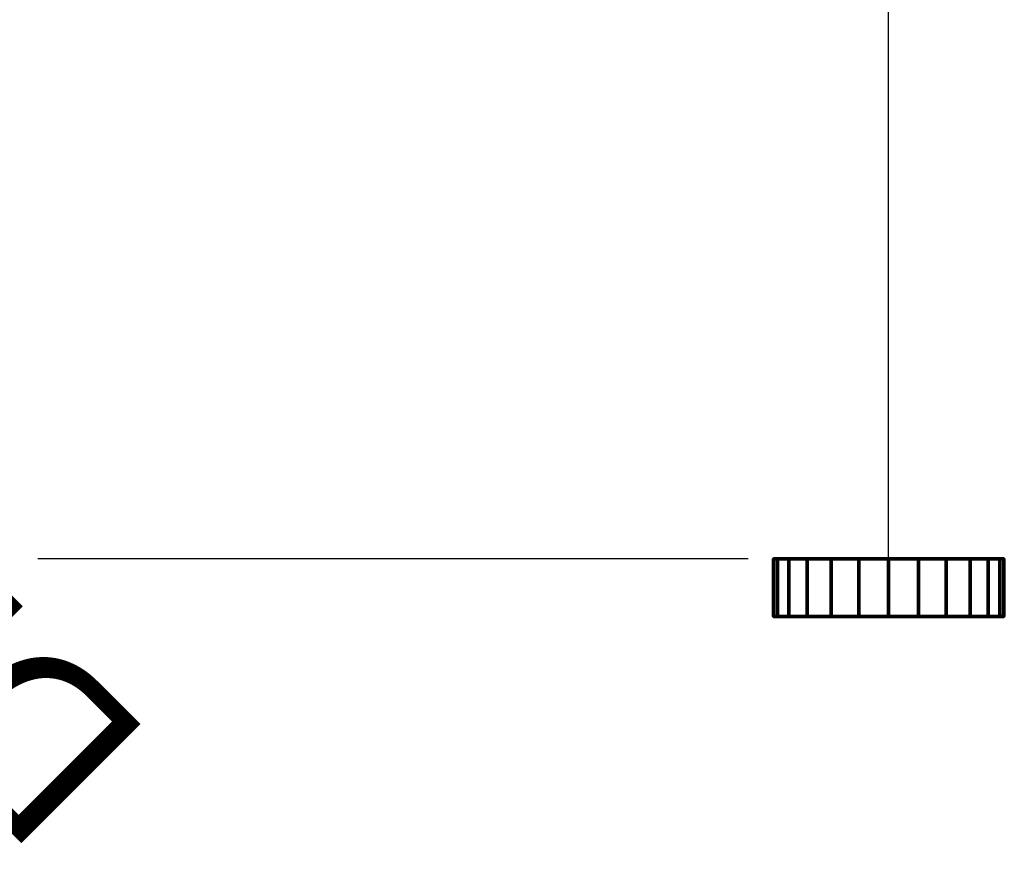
# Model space of a CAD drawing. Header units: millimetres. Extents: x -131 to 26, y -138 to 122.
# Tile 6 of 6: x -75 to 10, y -26 to 47. Entities that reach past the tile are written whole.
import ezdxf

# ---------------------------------------------------------------- set-up
doc = ezdxf.new("R2010")
doc.units = ezdxf.units.MM
doc.styles.add('Arial', font='arial.ttf', dxfattribs={"height": 14.6304})

msp = doc.modelspace()

# ---------------------------------------------------------------- linework, layer by layer
at = {"color": 5, "lineweight": 30}
msp.add_line((0, 0), (0, 103.632), dxfattribs=at)
at = {"color": 1, "lineweight": 30}
for p, q in [((-48.024, 0, 22.986), (-73.896, 0, -2.886)), ((-48.024, 0, 2.886), (-73.896, 0, -22.986)), ((-12.192, 0, 10.05), (-73.152, 0, 10.05)), ((-12.192, 0, -10.05), (-73.152, 0, -10.05)), ((-60.96, 0, -10.05), (-60.96, 0, 10.05))]:
    msp.add_line(p, q, dxfattribs=at)
at = {"color": 94, "lineweight": 30}
for p, q in [((10.05, 0), (-10.05, 0)), ((0, 0, -10.05), (0, 0, 10.05))]:
    msp.add_line(p, q, dxfattribs=at)
at = {"color": 94, "lineweight": 30, "extrusion": (0, 1, 0)}
msp.add_circle((0, 0), 10.05, dxfattribs=at)

# ---------------------------------------------------------------- meshes
at = {"color": 55, "lineweight": 70}
mesh = msp.add_polyface(dxfattribs=at)
corners = [(-10, 0), (-9.659, 0, 2.588), (-8.66, 0, 5), (-7.071, 0, 7.071), (-5, 0, 8.66), (-2.588, 0, 9.659), (0, 0, 10), (2.588, 0, 9.659), (5, 0, 8.66), (7.071, 0, 7.071), (8.66, 0, 5), (9.659, 0, 2.588), (10, 0), (9.659, 0, -2.588), (8.66, 0, -5), (7.071, 0, -7.071), (5, 0, -8.66), (2.588, 0, -9.659), (0, 0, -10), (-2.588, 0, -9.659), (-5, 0, -8.66), (-7.071, 0, -7.071), (-8.66, 0, -5), (-9.659, 0, -2.588)]
mesh.append_faces([[corners[k] for k in face] for face in [(0, 17, 19, 23)]], dxfattribs={"vtx0": -1, "vtx1": -1, "vtx2": -1, "color": 55})
mesh.append_faces([[corners[k] for k in face] for face in [(23, 19, 20)]], dxfattribs={"vtx0": -1, "vtx2": -1, "color": 55})
mesh.append_faces([[corners[k] for k in face] for face in [(4, 8, 9, 11), (0, 11, 12, 17)]], dxfattribs={"vtx0": -1, "vtx2": -1, "vtx3": -1, "color": 55})
mesh.append_faces([[corners[k] for k in face] for face in [(3, 4, 1, 2)]], dxfattribs={"vtx1": -1, "color": 55})
mesh.append_faces([[corners[k] for k in face] for face in [(0, 1, 4, 11)]], dxfattribs={"vtx1": -1, "vtx2": -1, "vtx3": -1, "color": 55})
mesh.append_faces([[corners[k] for k in face] for face in [(9, 10, 11), (4, 5, 6), (15, 16, 17, 14), (21, 22, 23, 20), (17, 18, 19)]], dxfattribs={"vtx2": -1, "color": 55})
mesh.append_faces([[corners[k] for k in face] for face in [(6, 7, 8, 4), (12, 13, 14, 17)]], dxfattribs={"vtx2": -1, "vtx3": -1, "color": 55})
mesh = msp.add_polyface(dxfattribs=at)
corners = [(10, -5), (9.659, -5, -2.588), (8.66, -5, -5), (7.071, -5, -7.071), (5, -5, -8.66), (2.588, -5, -9.659), (0, -5, -10), (-2.588, -5, -9.659), (-5, -5, -8.66), (-7.071, -5, -7.071), (-8.66, -5, -5), (-9.659, -5, -2.588), (-10, -5), (-10, 0), (-9.659, 0, -2.588), (-8.66, 0, -5), (-7.071, 0, -7.071), (-5, 0, -8.66), (-2.588, 0, -9.659), (0, 0, -10), (2.588, 0, -9.659), (5, 0, -8.66), (7.071, 0, -7.071), (8.66, 0, -5), (9.659, 0, -2.588), (10, 0)]
mesh.append_faces([[corners[k] for k in face] for face in [(13, 14, 11, 12), (0, 1, 24, 25)]], dxfattribs={"vtx1": -1, "color": 55})
mesh.append_faces([[corners[k] for k in face] for face in [(14, 15, 10, 11), (16, 17, 8, 9), (15, 16, 9, 10), (17, 18, 7, 8), (6, 7, 18, 19), (19, 20, 5, 6), (20, 21, 4, 5), (22, 23, 2, 3), (21, 22, 3, 4), (23, 24, 1, 2)]], dxfattribs={"vtx1": -1, "vtx3": -1, "color": 55})
mesh = msp.add_polyface(dxfattribs=at)
corners = [(-10, -5), (-9.659, -5, 2.588), (-8.66, -5, 5), (-7.071, -5, 7.071), (-5, -5, 8.66), (-2.588, -5, 9.659), (0, -5, 10), (2.588, -5, 9.659), (5, -5, 8.66), (7.071, -5, 7.071), (8.66, -5, 5), (9.659, -5, 2.588), (10, -5), (10, 0), (9.659, 0, 2.588), (8.66, 0, 5), (7.071, 0, 7.071), (5, 0, 8.66), (2.588, 0, 9.659), (0, 0, 10), (-2.588, 0, 9.659), (-5, 0, 8.66), (-7.071, 0, 7.071), (-8.66, 0, 5), (-9.659, 0, 2.588), (-10, 0)]
mesh.append_faces([[corners[k] for k in face] for face in [(13, 14, 11, 12), (0, 1, 24, 25)]], dxfattribs={"vtx1": -1, "color": 55})
mesh.append_faces([[corners[k] for k in face] for face in [(14, 15, 10, 11), (16, 17, 8, 9), (15, 16, 9, 10), (17, 18, 7, 8), (6, 7, 18, 19), (19, 20, 5, 6), (20, 21, 4, 5), (22, 23, 2, 3), (21, 22, 3, 4), (23, 24, 1, 2)]], dxfattribs={"vtx1": -1, "vtx3": -1, "color": 55})
mesh = msp.add_polyface(dxfattribs=at)
corners = [(-10, -5), (-9.659, -5, -2.588), (-8.66, -5, -5), (-7.071, -5, -7.071), (-5, -5, -8.66), (-2.588, -5, -9.659), (0, -5, -10), (2.588, -5, -9.659), (5, -5, -8.66), (7.071, -5, -7.071), (8.66, -5, -5), (9.659, -5, -2.588), (10, -5), (9.659, -5, 2.588), (8.66, -5, 5), (7.071, -5, 7.071), (5, -5, 8.66), (2.588, -5, 9.659), (0, -5, 10), (-2.588, -5, 9.659), (-5, -5, 8.66), (-7.071, -5, 7.071), (-8.66, -5, 5), (-9.659, -5, 2.588)]
mesh.append_faces([[corners[k] for k in face] for face in [(7, 0, 5, 6), (20, 23, 18, 19)]], dxfattribs={"vtx0": -1, "vtx1": -1, "color": 55})
mesh.append_faces([[corners[k] for k in face] for face in [(0, 13, 16, 23)]], dxfattribs={"vtx0": -1, "vtx1": -1, "vtx2": -1, "color": 55})
mesh.append_faces([[corners[k] for k in face] for face in [(1, 4, 5, 0)]], dxfattribs={"vtx0": -1, "vtx2": -1, "color": 55})
mesh.append_faces([[corners[k] for k in face] for face in [(7, 12, 13, 0)]], dxfattribs={"vtx0": -1, "vtx2": -1, "vtx3": -1, "color": 55})
mesh.append_faces([[corners[k] for k in face] for face in [(21, 22, 23, 20)]], dxfattribs={"vtx2": -1, "color": 55})
mesh.append_faces([[corners[k] for k in face] for face in [(10, 11, 12, 7), (16, 17, 18, 23)]], dxfattribs={"vtx2": -1, "vtx3": -1, "color": 55})
mesh.append_faces([[corners[k] for k in face] for face in [(7, 8, 9, 10), (1, 2, 3, 4), (13, 14, 15, 16)]], dxfattribs={"vtx3": -1, "color": 55})

# ---------------------------------------------------------------- next in the draw order: texts
at = {"color": 5, "lineweight": 30, "insert": (-103.458, 3.445, 33.751), "char_height": 14.6304, "width": 99.20583, "attachment_point": 2, "rotation": 135, "line_spacing_factor": 0.941778, "style": 'Arial', "bg_fill": 3, "box_fill_scale": 1.25, "bg_fill_color": 256, "bg_fill_true_color": 13158600, "bg_fill_transparency": 0}
msp.add_mtext('Diameter', dxfattribs=at)

doc.saveas('drawing.dxf')
